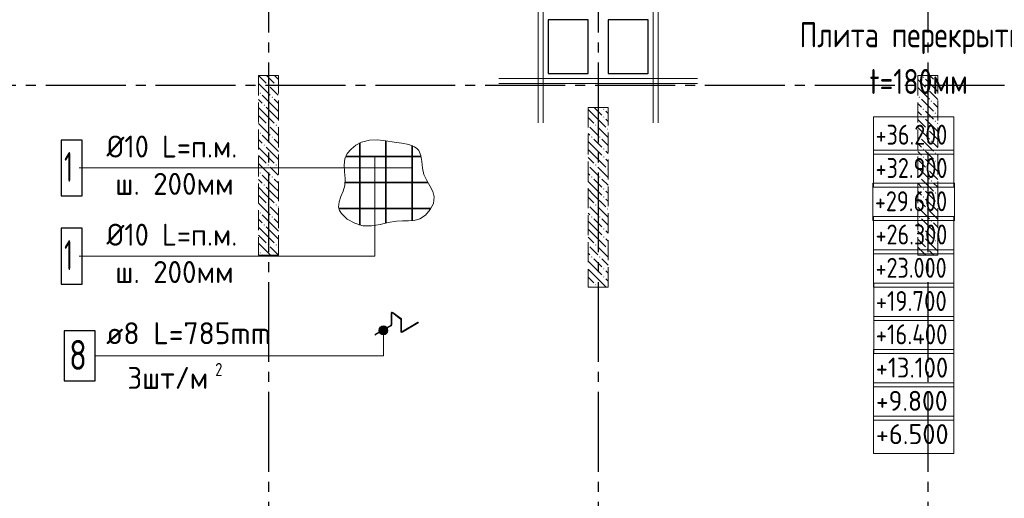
# Model space of a CAD drawing. Header units: millimetres. Extents: x 0 to 61017, y 0 to 42000.
# Tile 9 of 26: x 22449 to 32307, y 22964 to 27760. Entities that reach past the tile are written whole.
import ezdxf

# ---------------------------------------------------------------- set-up
doc = ezdxf.new("R2010")
doc.units = ezdxf.units.MM
doc.linetypes.add('______2', pattern=[270, 200, -70])
doc.linetypes.add('______5', pattern=[1100, 800, -100, 100, -100])
for name, color, linetype, lineweight in [('Standard', 7, 'Continuous', 25), ('Высотные отметки', 7, 'Continuous', 25), ('ЖБ Пилон', 180, 'Continuous', 25), ('Обрамление проемов стержнями', 7, 'Continuous', 25), ('Общий01', 7, 'Continuous', 13), ('Оси', 40, '______5', 18), ('Позиционная метка номер позиции', 7, 'Continuous', 13), ('Примечания', 7, 'Continuous', 25), ('Фиксатор', 7, 'Continuous', 25)]:
    doc.layers.add(name, color=color, linetype=linetype, lineweight=lineweight)
doc.layers.add('ЖБ Перекрытие верхний уровень', color=7, linetype='Continuous', lineweight=25, true_color=0xe0e0ff)
doc.styles.add('GOST 2.304-81', font='txt')
doc.styles.add('ISOCPEUR', font='txt')

msp = doc.modelspace()

# ---------------------------------------------------------------- hatches: boundary and pattern name
at = {"layer": 'ЖБ Пилон', "linetype": 'Continuous', "lineweight": 18, "transparency": 33554687}
for points in [[(31490.5, 27183.1), (31496.9, 27189.6), (31503.4, 27183.1), (31496.9, 27176.6)], [(31610.4, 27143.1), (31616.9, 27149.6), (31623.4, 27143.1), (31616.9, 27136.6)], [(24850.5, 27023.1), (24857, 27029.6), (24863.5, 27023.1), (24857, 27016.6)], [(24930.5, 27103.1), (24937, 27109.6), (24943.5, 27103.1), (24937, 27096.6)], [(25010.4, 27103.1), (25016.9, 27109.6), (25023.4, 27103.1), (25016.9, 27096.6)], [(31530.5, 27063.1), (31537, 27069.6), (31543.5, 27063.1), (31537, 27056.6)], [(24970.5, 26983.1), (24977, 26989.6), (24983.5, 26983.1), (24977, 26976.6)], [(31450.5, 26983.1), (31457, 26989.6), (31463.5, 26983.1), (31457, 26976.6)], [(31570.5, 26943.1), (31577, 26949.6), (31583.4, 26943.1), (31577, 26936.6)], [(24890.5, 26903.1), (24897, 26909.6), (24903.4, 26903.1), (24897, 26896.6)], [(28290.5, 26863.1), (28296.9, 26869.6), (28303.4, 26863.1), (28296.9, 26856.6)], [(31490.5, 26863.1), (31496.9, 26869.6), (31503.4, 26863.1), (31496.9, 26856.6)], [(31610.4, 26823.1), (31616.9, 26829.6), (31623.4, 26823.1), (31616.9, 26816.6)], [(28290.5, 26783.1), (28296.9, 26789.6), (28303.4, 26783.1), (28296.9, 26776.6)], [(31490.5, 26783.1), (31496.9, 26789.6), (31503.4, 26783.1), (31496.9, 26776.6)], [(31610.4, 26743.1), (31616.9, 26749.6), (31623.4, 26743.1), (31616.9, 26736.6)], [(24850.5, 26623.1), (24857, 26629.6), (24863.5, 26623.1), (24857, 26616.6)], [(24930.5, 26703.1), (24937, 26709.6), (24943.5, 26703.1), (24937, 26696.6)], [(25010.4, 26703.1), (25016.9, 26709.6), (25023.4, 26703.1), (25016.9, 26696.6)], [(28140, 26706.6), (28143.5, 26703.1), (28140, 26699.7)], [(28210.4, 26703.1), (28216.9, 26709.6), (28223.4, 26703.1), (28216.9, 26696.6)], [(28330.5, 26663.1), (28337, 26669.6), (28340, 26666.6), (28340, 26659.7), (28337, 26656.6)], [(31530.5, 26663.1), (31537, 26669.6), (31543.5, 26663.1), (31537, 26656.6)], [(24970.5, 26583.1), (24977, 26589.6), (24983.5, 26583.1), (24977, 26576.6)], [(28170.5, 26583.1), (28177, 26589.6), (28183.5, 26583.1), (28177, 26576.6)], [(28250.5, 26583.1), (28257, 26589.6), (28263.5, 26583.1), (28257, 26576.6)], [(31450.5, 26583.1), (31457, 26589.6), (31463.5, 26583.1), (31457, 26576.6)], [(31570.5, 26543.1), (31577, 26549.6), (31583.4, 26543.1), (31577, 26536.6)], [(24890.5, 26503.1), (24897, 26509.6), (24903.4, 26503.1), (24897, 26496.6)], [(28290.5, 26463.1), (28296.9, 26469.6), (28303.4, 26463.1), (28296.9, 26456.6)], [(31490.5, 26463.1), (31496.9, 26469.6), (31503.4, 26463.1), (31496.9, 26456.6)], [(31610.4, 26423.1), (31616.9, 26429.6), (31623.4, 26423.1), (31616.9, 26416.6)], [(28290.5, 26383.1), (28296.9, 26389.6), (28303.4, 26383.1), (28296.9, 26376.6)], [(31490.5, 26383.1), (31496.9, 26389.6), (31503.4, 26383.1), (31496.9, 26376.6)], [(31610.4, 26343.1), (31616.9, 26349.6), (31623.4, 26343.1), (31616.9, 26336.6)], [(24850.5, 26223.1), (24857, 26229.6), (24863.5, 26223.1), (24857, 26216.6)], [(24930.5, 26303.1), (24937, 26309.6), (24943.5, 26303.1), (24937, 26296.6)], [(25010.4, 26303.1), (25016.9, 26309.6), (25023.4, 26303.1), (25016.9, 26296.6)], [(28140, 26306.6), (28143.5, 26303.1), (28140, 26299.7)], [(28210.4, 26303.1), (28216.9, 26309.6), (28223.4, 26303.1), (28216.9, 26296.6)], [(28330.5, 26263.1), (28337, 26269.6), (28340, 26266.6), (28340, 26259.7), (28337, 26256.6)], [(31530.5, 26263.1), (31537, 26269.6), (31543.5, 26263.1), (31537, 26256.6)], [(24970.5, 26183.1), (24977, 26189.6), (24983.5, 26183.1), (24977, 26176.6)], [(28170.5, 26183.1), (28177, 26189.6), (28183.5, 26183.1), (28177, 26176.6)], [(28250.5, 26183.1), (28257, 26189.6), (28263.5, 26183.1), (28257, 26176.6)], [(31450.5, 26183.1), (31457, 26189.6), (31463.5, 26183.1), (31457, 26176.6)], [(31570.5, 26143.1), (31577, 26149.6), (31583.4, 26143.1), (31577, 26136.6)], [(24890.5, 26103.1), (24897, 26109.6), (24903.4, 26103.1), (24897, 26096.6)], [(28290.5, 26063.1), (28296.9, 26069.6), (28303.4, 26063.1), (28296.9, 26056.6)], [(31490.5, 26063.1), (31496.9, 26069.6), (31503.4, 26063.1), (31496.9, 26056.6)], [(31610.4, 26023.1), (31616.9, 26029.6), (31623.4, 26023.1), (31616.9, 26016.6)], [(28290.5, 25983.1), (28296.9, 25989.6), (28303.4, 25983.1), (28296.9, 25976.6)], [(31490.5, 25983.1), (31496.9, 25989.6), (31503.4, 25983.1), (31496.9, 25976.6)], [(31610.4, 25943.1), (31616.9, 25949.6), (31623.4, 25943.1), (31616.9, 25936.6)], [(24850.5, 25823.1), (24857, 25829.6), (24863.5, 25823.1), (24857, 25816.6)], [(24930.5, 25903.1), (24937, 25909.6), (24943.5, 25903.1), (24937, 25896.6)], [(25010.4, 25903.1), (25016.9, 25909.6), (25023.4, 25903.1), (25016.9, 25896.6)], [(28140, 25906.6), (28143.5, 25903.1), (28140, 25899.7)], [(28210.4, 25903.1), (28216.9, 25909.6), (28223.4, 25903.1), (28216.9, 25896.6)], [(28330.5, 25863.1), (28337, 25869.6), (28340, 25866.6), (28340, 25859.7), (28337, 25856.6)], [(31530.5, 25863.1), (31537, 25869.6), (31543.5, 25863.1), (31537, 25856.6)], [(24970.5, 25783.1), (24977, 25789.6), (24983.5, 25783.1), (24977, 25776.6)], [(28170.5, 25783.1), (28177, 25789.6), (28183.5, 25783.1), (28177, 25776.6)], [(28250.5, 25783.1), (28257, 25789.6), (28263.5, 25783.1), (28257, 25776.6)], [(31450.5, 25783.1), (31457, 25789.6), (31463.5, 25783.1), (31457, 25776.6)], [(31570.5, 25743.1), (31577, 25749.6), (31583.4, 25743.1), (31577, 25736.6)], [(24890.5, 25703.1), (24897, 25709.6), (24903.4, 25703.1), (24897, 25696.6)], [(28290.5, 25663.1), (28296.9, 25669.6), (28303.4, 25663.1), (28296.9, 25656.6)], [(31490.5, 25663.1), (31496.9, 25669.6), (31503.4, 25663.1), (31496.9, 25656.6)], [(28290.5, 25583.1), (28296.9, 25589.6), (28303.4, 25583.1), (28296.9, 25576.6)], [(31490.5, 25583.1), (31496.9, 25589.6), (31503.4, 25583.1), (31496.9, 25576.6)], [(31610.4, 25623.1), (31616.9, 25629.6), (31623.4, 25623.1), (31616.9, 25616.6)], [(31610.4, 25543.1), (31616.9, 25549.6), (31623.4, 25543.1), (31616.9, 25536.6)], [(24930.5, 25503.1), (24937, 25509.6), (24943.5, 25503.1), (24937, 25496.6)], [(25010.4, 25503.1), (25016.9, 25509.6), (25023.4, 25503.1), (25016.9, 25496.6)], [(28140, 25506.6), (28143.5, 25503.1), (28140, 25499.7)], [(28210.4, 25503.1), (28216.9, 25509.6), (28223.4, 25503.1), (28216.9, 25496.6)], [(28330.5, 25463.1), (28337, 25469.6), (28340, 25466.6), (28340, 25459.7), (28337, 25456.6)], [(31530.5, 25463.1), (31537, 25469.6), (31543.5, 25463.1), (31537, 25456.6)], [(24850.5, 25423.1), (24857, 25429.6), (24863.5, 25423.1), (24857, 25416.6)], [(28170.5, 25383.1), (28177, 25389.6), (28183.5, 25383.1), (28177, 25376.6)], [(28250.5, 25383.1), (28257, 25389.6), (28263.5, 25383.1), (28257, 25376.6)], [(28290.5, 25263.1), (28296.9, 25269.6), (28303.4, 25263.1), (28296.9, 25256.6)], [(28290.5, 25183.1), (28296.9, 25189.6), (28303.4, 25183.1), (28296.9, 25176.6)], [(28140, 25106.6), (28143.5, 25103.1), (28140, 25099.7)], [(28210.4, 25103.1), (28216.9, 25109.6), (28223.4, 25103.1), (28216.9, 25096.6)]]:
    msp.add_hatch(color=7, dxfattribs=at).paths.add_polyline_path(points, flags=16)
at = {"layer": 'Позиционная метка номер позиции', "linetype": 'Continuous', "lineweight": 13, "transparency": 33554687}
for points in [[(26129, 24669.4), (26051.6, 24669.4), (26045.3, 24646.9)], [(26129, 24669.4), (26045.3, 24646.9), (26135.3, 24646.9)], [(26135.3, 24646.9), (26045.3, 24646.9), (26051.6, 24624.4)], [(26112.8, 24685.6), (26067.8, 24685.6), (26051.6, 24669.4)], [(26112.8, 24685.6), (26051.6, 24669.4), (26129, 24669.4)], [(26135.3, 24646.9), (26051.6, 24624.4), (26129, 24624.4)], [(26067.8, 24685.6), (26112.8, 24685.6), (26090.3, 24691.9)], [(26129, 24624.4), (26051.6, 24624.4), (26067.8, 24608.2)], [(26129, 24624.4), (26067.8, 24608.2), (26112.8, 24608.2)], [(26112.8, 24608.2), (26067.8, 24608.2), (26090.3, 24601.9)]]:
    msp.add_hatch(color=7, dxfattribs=at).paths.add_polyline_path(points)

# ---------------------------------------------------------------- linework, layer by layer
at = {"layer": 'Standard', "color": 7, "linetype": 'Continuous', "lineweight": 25, "transparency": 33554687}
for p, q in [((27740, 27759.8), (27740, 27219.8)), ((28140, 27759.8), (27740, 27759.8)), ((28140, 27219.8), (28140, 27759.8)), ((28340, 27759.8), (28340, 27219.8)), ((28740, 27759.8), (28340, 27759.8)), ((28740, 27219.8), (28740, 27759.8)), ((27740, 27219.8), (28140, 27219.8)), ((28340, 27219.8), (28740, 27219.8))]:
    msp.add_line(p, q, dxfattribs=at)
at = {"layer": 'Высотные отметки', "color": 7, "linetype": 'Continuous', "lineweight": 18, "transparency": 33554687}
for points in [[(30997.9, 26413.9), (31801.2, 26413.9), (31801.2, 26787.2), (30997.9, 26787.2), (30997.9, 26413.9)], [(30997.9, 26080.6), (31801.2, 26080.6), (31801.2, 26453.9), (30997.9, 26453.9), (30997.9, 26080.6)], [(30991.2, 25747.2), (31807.9, 25747.2), (31807.9, 26120.6), (30991.2, 26120.6), (30991.2, 25747.2)], [(30997.9, 25413.9), (31801.2, 25413.9), (31801.2, 25787.2), (30997.9, 25787.2), (30997.9, 25413.9)], [(30997.9, 25080.6), (31801.2, 25080.6), (31801.2, 25453.9), (30997.9, 25453.9), (30997.9, 25080.6)], [(30999.2, 24747.2), (31799.9, 24747.2), (31799.9, 25120.6), (30999.2, 25120.6), (30999.2, 24747.2)], [(30999.2, 24413.9), (31799.9, 24413.9), (31799.9, 24787.2), (30999.2, 24787.2), (30999.2, 24413.9)], [(30997.7, 24080.6), (31800.2, 24080.6), (31800.2, 24453.9), (30997.7, 24453.9), (30997.7, 24080.6)], [(30998.4, 23747.2), (31800.7, 23747.2), (31800.7, 24120.6), (30998.4, 24120.6), (30998.4, 23747.2)], [(30996.8, 23413.9), (31802.3, 23413.9), (31802.3, 23787.2), (30996.8, 23787.2), (30996.8, 23413.9)]]:
    msp.add_lwpolyline(points, dxfattribs=at)
at = {"layer": 'ЖБ Перекрытие верхний уровень', "color": 7, "linetype": 'Continuous', "lineweight": 18, "transparency": 33554687}
for p, q in [((28140, 27759.8), (27740, 27759.8)), ((27740, 27759.8), (27740, 27219.8)), ((28140, 27219.8), (28140, 27759.8)), ((28740, 27759.8), (28340, 27759.8)), ((28340, 27759.8), (28340, 27219.8)), ((28740, 27219.8), (28740, 27759.8)), ((27740, 27219.8), (28140, 27219.8)), ((28340, 27219.8), (28740, 27219.8))]:
    msp.add_line(p, q, dxfattribs=at)
at = {"layer": 'ЖБ Пилон', "color": 253, "linetype": '______2', "lineweight": 13, "true_color": 0xa0a0a0, "transparency": 33554687}
for p, q in [((24840, 27200), (24840, 25400)), ((25040, 27200), (24840, 27200)), ((25040, 25400), (25040, 27200)), ((31440, 27200), (31440, 25400)), ((31640, 27200), (31440, 27200)), ((31640, 25400), (31640, 27200)), ((28140, 26880), (28140, 25080)), ((28340, 26880), (28140, 26880)), ((28340, 25080), (28340, 26880)), ((24840, 25400), (25040, 25400)), ((31440, 25400), (31640, 25400)), ((28140, 25080), (28340, 25080))]:
    msp.add_line(p, q, dxfattribs=at)
at = {"layer": 'ЖБ Пилон', "color": 9, "linetype": 'Continuous', "lineweight": 18, "true_color": 0xc7c7c7, "transparency": 33554687}
for p, q in [((24840, 27120.1), (24957, 27003.1)), ((24840.1, 27200), (24916.9, 27123.1)), ((24920.1, 27200), (24997, 27123.1)), ((25000.1, 27200), (25040, 27160.1)), ((31440, 27160.1), (31516.9, 27083.1)), ((31516.9, 27163.1), (31637, 27043.1)), ((31596.9, 27163.1), (31560.1, 27200)), ((31637, 27123.1), (31640, 27120.1)), ((24997, 27043.1), (24957, 27083.1)), ((25037, 27003.1), (24997, 27043.1)), ((25037, 27083.1), (25040, 27080.1)), ((31440, 27080.1), (31557, 26963.1)), ((31557, 27043.1), (31640, 26960.1)), ((24840, 26960.1), (24877, 26923.1)), ((24997, 26883.1), (24877, 27003.1)), ((24997, 26963.1), (25040, 26920.1)), ((31440, 26920.1), (31477, 26883.1)), ((31477, 26963.1), (31596.9, 26843.1)), ((31640, 26880.1), (31596.9, 26923.1)), ((24916.9, 26803.1), (24840, 26880.1)), ((24916.9, 26883.1), (24997, 26803.1)), ((24997, 26883.1), (25040, 26840.1)), ((28140, 26860.1), (28196.9, 26803.1)), ((28200.1, 26880), (28277, 26803.1)), ((28340, 26820.1), (28316.9, 26843.1)), ((31440, 26840.1), (31477, 26803.1)), ((31557, 26803.1), (31516.9, 26843.1)), ((24840, 26800.1), (24916.9, 26723.1)), ((24840, 26720.1), (24957, 26603.1)), ((24916.9, 26803.1), (24997, 26723.1)), ((24997, 26803.1), (25040, 26760.1)), ((28140, 26780.1), (28196.9, 26723.1)), ((28196.9, 26803.1), (28316.9, 26683.1)), ((28316.9, 26763.1), (28340, 26740.1)), ((31440, 26760.1), (31516.9, 26683.1)), ((31516.9, 26763.1), (31637, 26643.1)), ((31596.9, 26763.1), (31557, 26803.1)), ((31637, 26803.1), (31640, 26800.1)), ((31637, 26723.1), (31640, 26720.1)), ((24997, 26643.1), (24957, 26683.1)), ((25037, 26603.1), (24997, 26643.1)), ((25037, 26683.1), (25040, 26680.1)), ((28140, 26620.1), (28157, 26603.1)), ((28196.9, 26643.1), (28157, 26683.1)), ((28237, 26603.1), (28196.9, 26643.1)), ((28237, 26683.1), (28340, 26580.1)), ((31440, 26680.1), (31557, 26563.1)), ((31557, 26643.1), (31640, 26560.1)), ((24840, 26560.1), (24877, 26523.1)), ((24997, 26483.1), (24877, 26603.1)), ((24997, 26563.1), (25040, 26520.1)), ((28196.9, 26483.1), (28140, 26540.1)), ((28196.9, 26563.1), (28277, 26483.1)), ((28277, 26563.1), (28340, 26500.1)), ((31440, 26520.1), (31477, 26483.1)), ((31477, 26563.1), (31596.9, 26443.1)), ((31640, 26480.1), (31596.9, 26523.1)), ((24916.9, 26403.1), (24840, 26480.1)), ((24916.9, 26483.1), (24997, 26403.1)), ((24997, 26483.1), (25040, 26440.1)), ((28140, 26460.1), (28196.9, 26403.1)), ((28196.9, 26483.1), (28277, 26403.1)), ((28340, 26420.1), (28316.9, 26443.1)), ((31440, 26440.1), (31477, 26403.1)), ((31557, 26403.1), (31516.9, 26443.1)), ((24840, 26400.1), (24916.9, 26323.1)), ((24916.9, 26403.1), (24997, 26323.1)), ((24997, 26403.1), (25040, 26360.1)), ((28140, 26380.1), (28196.9, 26323.1)), ((28196.9, 26403.1), (28316.9, 26283.1)), ((28316.9, 26363.1), (28340, 26340.1)), ((31440, 26360.1), (31516.9, 26283.1)), ((31516.9, 26363.1), (31637, 26243.1)), ((31596.9, 26363.1), (31557, 26403.1)), ((31637, 26403.1), (31640, 26400.1)), ((31637, 26323.1), (31640, 26320.1)), ((24840, 26320.1), (24957, 26203.1)), ((24997, 26243.1), (24957, 26283.1)), ((25037, 26203.1), (24997, 26243.1)), ((25037, 26283.1), (25040, 26280.1)), ((28196.9, 26243.1), (28157, 26283.1)), ((28237, 26203.1), (28196.9, 26243.1)), ((28237, 26283.1), (28340, 26180.1)), ((31440, 26280.1), (31557, 26163.1)), ((31557, 26243.1), (31640, 26160.1)), ((24840, 26160.1), (24877, 26123.1)), ((24997, 26083.1), (24877, 26203.1)), ((24997, 26163.1), (25040, 26120.1)), ((28140, 26220.1), (28157, 26203.1)), ((28196.9, 26083.1), (28140, 26140.1)), ((28196.9, 26163.1), (28277, 26083.1)), ((28277, 26163.1), (28340, 26100.1)), ((31477, 26163.1), (31596.9, 26043.1)), ((24916.9, 26003.1), (24840, 26080.1)), ((24916.9, 26083.1), (24997, 26003.1)), ((24997, 26083.1), (25040, 26040.1)), ((28140, 26060.1), (28196.9, 26003.1)), ((28196.9, 26083.1), (28277, 26003.1)), ((28340, 26020.1), (28316.9, 26043.1)), ((31440, 26120.1), (31477, 26083.1)), ((31440, 26040.1), (31477, 26003.1)), ((31557, 26003.1), (31516.9, 26043.1)), ((31640, 26080.1), (31596.9, 26123.1)), ((24840, 26000.1), (24916.9, 25923.1)), ((24916.9, 26003.1), (24997, 25923.1)), ((24997, 26003.1), (25040, 25960.1)), ((28140, 25980.1), (28196.9, 25923.1)), ((28196.9, 26003.1), (28316.9, 25883.1)), ((28316.9, 25963.1), (28340, 25940.1)), ((31440, 25960.1), (31516.9, 25883.1)), ((31516.9, 25963.1), (31637, 25843.1)), ((31596.9, 25963.1), (31557, 26003.1)), ((31637, 26003.1), (31640, 26000.1)), ((24840, 25920.1), (24957, 25803.1)), ((24997, 25843.1), (24957, 25883.1)), ((25037, 25803.1), (24997, 25843.1)), ((25037, 25883.1), (25040, 25880.1)), ((28196.9, 25843.1), (28157, 25883.1)), ((28237, 25803.1), (28196.9, 25843.1)), ((28237, 25883.1), (28340, 25780.1)), ((31440, 25880.1), (31557, 25763.1)), ((31557, 25843.1), (31640, 25760.1)), ((31637, 25923.1), (31640, 25920.1)), ((24840, 25760.1), (24877, 25723.1)), ((24997, 25683.1), (24877, 25803.1)), ((24997, 25763.1), (25040, 25720.1)), ((28140, 25820.1), (28157, 25803.1)), ((28196.9, 25683.1), (28140, 25740.1)), ((28196.9, 25763.1), (28277, 25683.1)), ((28277, 25763.1), (28340, 25700.1)), ((31477, 25763.1), (31596.9, 25643.1)), ((24916.9, 25603.1), (24840, 25680.1)), ((24916.9, 25683.1), (24997, 25603.1)), ((24997, 25683.1), (25040, 25640.1)), ((28140, 25660.1), (28196.9, 25603.1)), ((28196.9, 25683.1), (28277, 25603.1)), ((28340, 25620.1), (28316.9, 25643.1)), ((31440, 25720.1), (31477, 25683.1)), ((31440, 25640.1), (31477, 25603.1)), ((31557, 25603.1), (31516.9, 25643.1)), ((31640, 25680.1), (31596.9, 25723.1)), ((24840, 25600.1), (24916.9, 25523.1)), ((24916.9, 25603.1), (24997, 25523.1)), ((24997, 25603.1), (25040, 25560.1)), ((28140, 25580.1), (28196.9, 25523.1)), ((28196.9, 25603.1), (28316.9, 25483.1)), ((28316.9, 25563.1), (28340, 25540.1)), ((31440, 25560.1), (31516.9, 25483.1)), ((31516.9, 25563.1), (31637, 25443.1)), ((31596.9, 25563.1), (31557, 25603.1)), ((31637, 25603.1), (31640, 25600.1)), ((24840, 25520.1), (24957, 25403.1)), ((24997, 25443.1), (24957, 25483.1)), ((25037, 25403.1), (24997, 25443.1)), ((25037, 25483.1), (25040, 25480.1)), ((28196.9, 25443.1), (28157, 25483.1)), ((28237, 25403.1), (28196.9, 25443.1)), ((28237, 25483.1), (28340, 25380.1)), ((31440, 25480.1), (31520.1, 25400)), ((31557, 25443.1), (31600.1, 25400)), ((31637, 25523.1), (31640, 25520.1)), ((24880.1, 25400), (24877, 25403.1)), ((28140, 25420.1), (28157, 25403.1)), ((28196.9, 25283.1), (28140, 25340.1)), ((28196.9, 25363.1), (28277, 25283.1)), ((28277, 25363.1), (28340, 25300.1)), ((28140, 25260.1), (28196.9, 25203.1)), ((28196.9, 25283.1), (28277, 25203.1)), ((28340, 25220.1), (28316.9, 25243.1)), ((28140, 25180.1), (28196.9, 25123.1)), ((28196.9, 25203.1), (28316.9, 25083.1)), ((28316.9, 25163.1), (28340, 25140.1)), ((28160.1, 25080), (28157, 25083.1)), ((28237, 25083.1), (28240.1, 25080))]:
    msp.add_line(p, q, dxfattribs=at)
at = {"layer": 'Обрамление проемов стержнями', "color": 7, "linetype": 'Continuous', "lineweight": 18, "transparency": 33554687}
for p, q in [((27640, 26724.8), (27640, 28755)), ((27690, 26724.8), (27690, 28755)), ((28790, 26724.8), (28790, 28755)), ((28840, 26724.8), (28840, 28755)), ((27245, 27169.8), (29235, 27169.8)), ((27245, 27119.8), (29235, 27119.8))]:
    msp.add_line(p, q, dxfattribs=at)
at = {"layer": 'Общий01', "color": 7, "linetype": 'Continuous', "lineweight": 13, "transparency": 33554687}
for p, q in [((26166.7, 24702.4), (26166.7, 24818.3)), ((26174, 24702.4), (26174, 24818.3)), ((26179.9, 24821.2), (26262.2, 24759)), ((26184.3, 24827.1), (26266.6, 24764.9)), ((26263.6, 24637.7), (26263.6, 24756.1)), ((26271, 24637.7), (26271, 24756.1)), ((26008.3, 24607.2), (26164.8, 24699.2)), ((26012, 24600.9), (26168.6, 24692.9)), ((26276.5, 24634.6), (26434.7, 24727.5)), ((26280.3, 24628.2), (26438.5, 24721.2))]:
    msp.add_line(p, q, dxfattribs=at)
for centre, radius, start, end in [((26177.7, 24818.3), 11, 52.90778, 180), ((26177.7, 24818.3), 3.67, 52.90778, 180), ((26260, 24756.1), 3.67, 0, 52.90778), ((26260, 24756.1), 11, 0, 52.90778), ((26163, 24702.4), 3.67, 300.44704, 0), ((26163, 24702.4), 11, 300.44704, 0), ((26436.6, 24724.4), 3.67, 300.44704, 120.44704), ((26010.1, 24604), 3.67, 120.44704, 300.44704), ((26274.7, 24637.7), 11, 180, 300.44704), ((26274.7, 24637.7), 3.67, 180, 300.44704)]:
    msp.add_arc(centre, radius, start, end, dxfattribs=at)
at = {"layer": 'Оси', "color": 8, "linetype": '______5', "lineweight": -3, "transparency": 33554687}
for p, q in [((24940, 35030), (24940, 16970)), ((28240, 35030), (28240, 16970)), ((31540, 35030), (31540, 16970)), ((49910, 27100), (4600, 27100))]:
    msp.add_line(p, q, dxfattribs=at)
at = {"layer": 'Позиционная метка номер позиции', "color": 7, "linetype": 'Continuous', "lineweight": 35, "transparency": 33554687}
for p, q in [((25855.1, 26524.7), (25855.1, 25702)), ((26115.8, 26546), (26115.8, 25723.2)), ((26376.5, 26497.7), (26376.5, 25744.5)), ((25712.4, 26388.3), (26467.3, 26388.3)), ((25707.4, 26127.6), (26536, 26127.6)), ((25644.9, 25866.8), (26566.5, 25866.8))]:
    msp.add_line(p, q, dxfattribs=at)
at = {"layer": 'Позиционная метка номер позиции', "color": 7, "linetype": 'Continuous', "lineweight": 13, "transparency": 33554687}
for p, q in [((23044.2, 26274.2), (26376.5, 26274.2)), ((26045.3, 24646.9), (26045.3, 24646.9)), ((26090.3, 24691.9), (26090.3, 24691.9)), ((26135.3, 24646.9), (26135.3, 24646.9)), ((26090.3, 24601.9), (26090.3, 24601.9))]:
    msp.add_line(p, q, dxfattribs=at)
at = {"layer": 'Позиционная метка номер позиции', "color": 7, "linetype": 'Continuous', "lineweight": 25, "transparency": 33554687}
for points in [[(22864.2, 25994.2), (23074.2, 25994.2), (23074.2, 26554.2), (22864.2, 26554.2), (22864.2, 25994.2)], [(22864.2, 25110.9), (23074.2, 25110.9), (23074.2, 25670.9), (22864.2, 25670.9), (22864.2, 25110.9)]]:
    msp.add_lwpolyline(points, dxfattribs=at)
at = {"layer": 'Позиционная метка номер позиции', "color": 7, "linetype": '______2', "lineweight": 13, "transparency": 33554687}
msp.add_lwpolyline([(26198.4, 26531.2), (26114.5, 26546.2), (26031.2, 26555.2), (25949.5, 26552.2), (25869.9, 26531.2), (25815.5, 26502.6), (25766.8, 26463.9), (25728.2, 26417.4), (25704, 26365.3), (25696.3, 26301.8), (25701.3, 26235.3), (25707.6, 26167.4), (25704, 26099.3), (25687.4, 26042.4), (25665.1, 25986.9), (25646.8, 25933.2), (25642.2, 25881.6), (25651.1, 25848.3), (25669, 25816.8), (25726.5, 25761.2), (25802.5, 25719.4), (25884.9, 25695.9), (25972.6, 25693.9), (26056.2, 25708.6), (26138.1, 25728.4), (26221.3, 25741.9), (26280.7, 25743.2), (26340.4, 25742.7), (26399.2, 25747.4), (26455.4, 25764), (26512.9, 25802.2), (26559.9, 25856.3), (26590.6, 25919.2), (26599.5, 25983.3), (26585.2, 26039.7), (26556.6, 26093.8), (26523.7, 26148.7), (26496.6, 26207.6), (26482.3, 26272.2), (26474.7, 26338), (26464.9, 26399), (26443.6, 26449.3), (26425.3, 26469.5), (26402, 26485.7), (26343.5, 26508.5), (26273.7, 26522.1), (26198.4, 26531.2)], dxfattribs=at)
at = {"layer": 'Позиционная метка номер позиции', "color": 7, "linetype": 'Continuous', "lineweight": 13, "transparency": 33554687}
for points in [[(23044.2, 25390.9), (26004.2, 25390.9), (26004.2, 26388.3)], [(26090.3, 24646.9), (26090.3, 24390.9), (23204.2, 24390.9)]]:
    msp.add_lwpolyline(points, dxfattribs=at)
msp.add_circle((26090.3, 24646.9), 45, dxfattribs=at)
at = {"layer": 'Фиксатор', "color": 7, "linetype": 'Continuous', "lineweight": 25, "transparency": 33554687}
msp.add_lwpolyline([(22894.2, 24140.9), (23204.2, 24140.9), (23204.2, 24640.9), (22894.2, 24640.9), (22894.2, 24140.9)], dxfattribs=at)

# ---------------------------------------------------------------- texts
at = {"layer": 'Высотные отметки', "color": 7, "linetype": 'Continuous', "lineweight": 18, "transparency": 33554687, "char_height": 200, "attachment_point": 7, "style": 'GOST 2.304-81'}
for s, insert, width in [('+36.200', (31017.9, 26507.2), 867.212), ('+32.900', (31017.9, 26173.9), 867.212), ('+29.600', (31011.2, 25840.6), 881.378), ('+26.300', (31017.9, 25507.2), 867.212), ('+23.000', (31017.9, 25173.9), 867.212), ('\\W1.03;+19.700', (31019.8, 24840.6), 864.689), ('\\W1.03;+16.400', (31019.8, 24507.2), 864.689), ('\\W1.11;+13.100', (31020, 24173.9), 868.85), ('\\W1.16;+9.800', (31021.6, 23840.6), 876.167), ('\\W1.19;+6.500', (31020.6, 23507.2), 880.162)]:
    msp.add_mtext(s, dxfattribs=dict(at, insert=insert, width=width))
at = {"layer": 'Позиционная метка номер позиции', "color": 7, "linetype": 'Continuous', "lineweight": 25, "transparency": 33554687, "attachment_point": 7, "style": 'ISOCPEUR'}
for s, insert, char_height, width in [('\\W0.94;Ø10 L=п.м.', (23317.5, 26378.7), 220, 1488.69), ('\\W0.56;1', (22894.2, 26134.2), 300, 233.333), ('\\W0.96;ш. 200мм', (23405.5, 26004.7), 220, 1315.474), ('\\W0.94;Ø10 L=п.м.', (23317.5, 25495.4), 220, 1488.69), ('\\W0.56;1', (22894.2, 25250.9), 300, 233.333), ('\\W0.96;ш. 200мм', (23405.5, 25121.4), 220, 1315.474)]:
    msp.add_mtext(s, dxfattribs=dict(at, insert=insert, char_height=char_height, width=width))
at = {"layer": 'Примечания', "color": 251, "linetype": 'Continuous', "lineweight": 25, "true_color": 0x656565, "transparency": 33554687, "char_height": 250, "attachment_point": 7, "style": 'GOST 2.304-81'}
for s, insert, width in [('Плита\\~перекрытия', (30256.1, 27415.5), 2505.591), ('t=180мм', (30956.1, 27015.5), 1101.709)]:
    msp.add_mtext(s, dxfattribs=dict(at, insert=insert, width=width))
at = {"layer": 'Фиксатор', "color": 7, "linetype": 'Continuous', "lineweight": 13, "transparency": 33554687, "attachment_point": 7, "style": 'ISOCPEUR'}
for s, insert, char_height, width in [('\\W0.98;ø8 L=785mm ', (23314.2, 24508.2), 220, 1888.535), ('\\W0.78;8', (22944.2, 24250.9), 300, 326.407)]:
    msp.add_mtext(s, dxfattribs=dict(at, insert=insert, char_height=char_height, width=width))
at = {"layer": 'Фиксатор', "color": 7, "linetype": 'Continuous', "lineweight": 25, "transparency": 33554687, "attachment_point": 7, "style": 'ISOCPEUR'}
for s, insert, char_height, width in [('\\W0.95;3шт/м', (23527.4, 24060.4), 220, 984.303), ('\\W0.78;2', (24407.4, 24188.7), 132, 143.621)]:
    msp.add_mtext(s, dxfattribs=dict(at, insert=insert, char_height=char_height, width=width))

doc.saveas('drawing.dxf')
